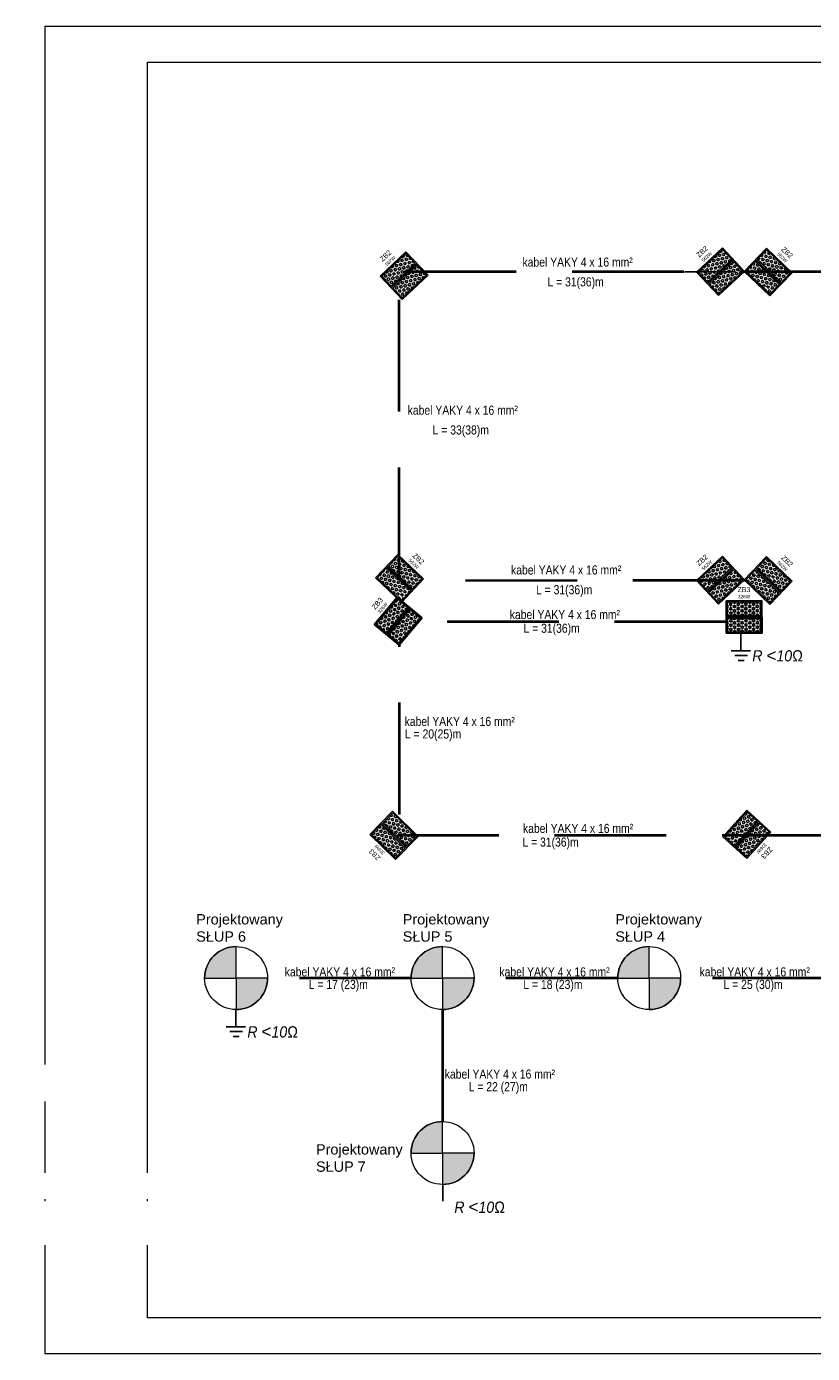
# Model space of a CAD drawing. Header units: millimetres. Extents: x 76855 to 99678, y -15103 to -11972.
# Tile 22 of 28: x 85517 to 87276, y -14942 to -11972. Entities that reach past the tile are written whole.
import ezdxf
from ezdxf.enums import TextEntityAlignment as Align

# ---------------------------------------------------------------- set-up
doc = ezdxf.new("R2010")
doc.units = ezdxf.units.MM
doc.header["$LTSCALE"] = 100
doc.header["$MEASUREMENT"] = 0
doc.linetypes.add('DASHED', pattern=[0.75, 0.5, -0.25])
doc.layers.add('_To_TABEL_RYSUNK', color=7, linetype='Continuous', lineweight=25)
doc.layers.add('Wentyl', color=4, linetype='Continuous', lineweight=18)
for name, color, linetype in [('DRZWI', 7, 'Continuous'), ('Elektryczna', 174, 'Continuous'), ('Elektryka', 172, 'Continuous'), ('LL_PODSTAWOWE', 1, 'Continuous'), ('Okno', 4, 'Continuous'), ('Warstwa3', 3, 'Continuous')]:
    doc.layers.add(name, color=color, linetype=linetype)
doc.styles.add('styl2', font='TIMES.TTF', dxfattribs={"height": 150})
doc.styles.add('styl3', font='txt.shx', dxfattribs={"height": 100})
pattern_1 = [(0, (-79.0357, -48.8214), (0, 2.598076), [1.5, -3]), (120, (-79.0357, -48.8214), (-2.25, -1.29904), [1.5, -3]), (60, (-77.5357, -48.8214), (-2.25, 1.29904), [1.5, -3])]
pattern_2 = [(0, (-79.0357, -29.4214), (0, 2.598076), [1.5, -3]), (120, (-79.0357, -29.4214), (-2.25, -1.29904), [1.5, -3]), (60, (-77.5357, -29.4214), (-2.25, 1.29904), [1.5, -3])]

# ---------------------------------------------------------------- blocks, each defined once
blk = doc.blocks.new('D7N1Y6G4Z9')
h = blk.add_hatch(color=256)
h.dxf.hatch_style = 1
h.paths.add_polyline_path([(-21.2, 19.2), (-21.2, 0.1), (21.2, 0.1), (21.2, 19.2)])
h.paths.add_polyline_path([(-19.8, 17.8), (-19.8, 1.6), (19.8, 1.6), (19.8, 17.8)], flags=16)
h = blk.add_hatch()
h.set_pattern_fill('HEX', color=256, scale=12)
h.set_pattern_definition(pattern_2)
h.paths.add_polyline_path([(-19.8, 17.8), (-19.8, 1.6), (19.8, 1.6), (19.8, 17.8)])
h = blk.add_hatch(color=256)
h.dxf.hatch_style = 1
h.paths.add_polyline_path([(-21.2, -0.1), (-21.2, -19.2), (21.2, -19.2), (21.2, -0.1)])
h.paths.add_polyline_path([(-19.8, -1.6), (-19.8, -17.8), (19.8, -17.8), (19.8, -1.6)], flags=16)
h = blk.add_hatch()
h.set_pattern_fill('HEX', color=256, scale=12)
h.set_pattern_definition(pattern_1)
h.paths.add_polyline_path([(-19.8, -1.6), (-19.8, -17.8), (19.8, -17.8), (19.8, -1.6)])
for p, q in [((21.2, 19.2), (-21.2, 19.2)), ((-21.2, -19.2), (-21.2, 19.2)), ((-19.8, 17.8), (-19.8, 1.6)), ((19.8, 17.8), (-19.8, 17.8)), ((19.8, 1.6), (19.8, 17.8)), ((21.2, -19.2), (21.2, 19.2)), ((-21.2, 0.1), (21.2, 0.1)), ((-19.8, 1.6), (19.8, 1.6)), ((21.2, -0.1), (-21.2, -0.1)), ((-19.8, -1.6), (-19.8, -17.8)), ((19.8, -1.6), (-19.8, -1.6)), ((19.8, -17.8), (19.8, -1.6)), ((-21.2, -19.2), (21.2, -19.2)), ((-19.8, -17.8), (19.8, -17.8))]:
    blk.add_line(p, q)
for tag, height, p in [('SYMBOL', 6, (0.2, 27.6)), ('MOC', 4, (0.2, 20.9))]:
    blk.add_attdef(tag, text='', height=height).set_placement(p, align=Align.BOTTOM_CENTER)
blk = doc.blocks.new('P6Z4M9N8L0')
h = blk.add_hatch(color=256)
h.dxf.hatch_style = 1
h.paths.add_polyline_path([(-21.2, 19.2), (-21.2, 0.1), (21.2, 0.1), (21.2, 19.2)])
h.paths.add_polyline_path([(-19.8, 17.8), (-19.8, 1.6), (19.8, 1.6), (19.8, 17.8)], flags=16)
h = blk.add_hatch()
h.set_pattern_fill('HEX', color=256, scale=12)
h.set_pattern_definition(pattern_2)
h.paths.add_polyline_path([(-19.8, 17.8), (-19.8, 1.6), (19.8, 1.6), (19.8, 17.8)])
h = blk.add_hatch(color=256)
h.dxf.hatch_style = 1
h.paths.add_polyline_path([(-21.2, -0.1), (-21.2, -19.2), (21.2, -19.2), (21.2, -0.1)])
h.paths.add_polyline_path([(-19.8, -1.6), (-19.8, -17.8), (19.8, -17.8), (19.8, -1.6)], flags=16)
h = blk.add_hatch()
h.set_pattern_fill('HEX', color=256, scale=12)
h.set_pattern_definition(pattern_1)
h.paths.add_polyline_path([(-19.8, -1.6), (-19.8, -17.8), (19.8, -17.8), (19.8, -1.6)])
for p, q in [((21.2, 19.2), (-21.2, 19.2)), ((-21.2, -19.2), (-21.2, 19.2)), ((-19.8, 17.8), (-19.8, 1.6)), ((19.8, 17.8), (-19.8, 17.8)), ((19.8, 1.6), (19.8, 17.8)), ((21.2, -19.2), (21.2, 19.2)), ((-21.2, 0.1), (21.2, 0.1)), ((-19.8, 1.6), (19.8, 1.6)), ((21.2, -0.1), (-21.2, -0.1)), ((-19.8, -1.6), (-19.8, -17.8)), ((19.8, -1.6), (-19.8, -1.6)), ((19.8, -17.8), (19.8, -1.6)), ((-21.2, -19.2), (21.2, -19.2)), ((-19.8, -17.8), (19.8, -17.8))]:
    blk.add_line(p, q)
for tag, height, p in [('SYMBOL', 6, (0.2, 27.6)), ('MOC', 4, (0.2, 20.9))]:
    blk.add_attdef(tag, text='', height=height).set_placement(p, align=Align.BOTTOM_CENTER)

msp = doc.modelspace()

# ---------------------------------------------------------------- hatches: boundary and pattern name
at = {"layer": '_To_TABEL_RYSUNK', "linetype": 'Continuous', "lineweight": 13}
h = msp.add_hatch(color=256, dxfattribs=at)
edge = h.paths.add_edge_path()
edge.add_line((85986.259, -14101.833), (85986.259, -14031.367))
edge.add_arc((85986.259, -14101.833), 70.466, 90, 180)
edge.add_line((85915.793, -14101.833), (85986.259, -14101.833))
h = msp.add_hatch(color=256, dxfattribs=at)
edge = h.paths.add_edge_path()
edge.add_line((86448.403, -14101.833), (86448.403, -14031.367))
edge.add_arc((86448.403, -14101.833), 70.466, 90, 180)
edge.add_line((86377.938, -14101.833), (86448.403, -14101.833))
h = msp.add_hatch(color=256, dxfattribs=at)
edge = h.paths.add_edge_path()
edge.add_line((86910.84, -14101.833), (86910.84, -14031.367))
edge.add_arc((86910.84, -14101.833), 70.466, 90, 180)
edge.add_line((86840.374, -14101.833), (86910.84, -14101.833))
h = msp.add_hatch(color=256, dxfattribs=at)
edge = h.paths.add_edge_path()
edge.add_line((86910.84, -14101.833), (86910.84, -14031.367))
edge.add_arc((86910.84, -14101.833), 70.466, 90, 180)
edge.add_line((86840.374, -14101.833), (86910.84, -14101.833))
h = msp.add_hatch(color=256, dxfattribs=at)
edge = h.paths.add_edge_path()
edge.add_line((85986.259, -14101.833), (85986.259, -14172.299))
edge.add_arc((85986.259, -14101.833), 70.466, 270, 360)
edge.add_line((86056.724, -14101.833), (85986.259, -14101.833))
h = msp.add_hatch(color=256, dxfattribs=at)
edge = h.paths.add_edge_path()
edge.add_line((86448.403, -14101.833), (86448.403, -14172.299))
edge.add_arc((86448.403, -14101.833), 70.466, 270, 360)
edge.add_line((86518.869, -14101.833), (86448.403, -14101.833))
h = msp.add_hatch(color=256, dxfattribs=at)
edge = h.paths.add_edge_path()
edge.add_line((86910.84, -14101.833), (86910.84, -14172.299))
edge.add_arc((86910.84, -14101.833), 70.466, 270, 360)
edge.add_line((86981.306, -14101.833), (86910.84, -14101.833))
h = msp.add_hatch(color=256, dxfattribs=at)
edge = h.paths.add_edge_path()
edge.add_line((86910.84, -14101.833), (86910.84, -14172.299))
edge.add_arc((86910.84, -14101.833), 70.466, 270, 360)
edge.add_line((86981.306, -14101.833), (86910.84, -14101.833))
h = msp.add_hatch(color=256, dxfattribs=at)
edge = h.paths.add_edge_path()
edge.add_line((86448.403, -14493.512), (86448.403, -14423.046))
edge.add_arc((86448.403, -14493.512), 70.466, 90, 180)
edge.add_line((86377.938, -14493.512), (86448.403, -14493.512))
h = msp.add_hatch(color=256, dxfattribs=at)
edge = h.paths.add_edge_path()
edge.add_line((86448.403, -14493.512), (86448.403, -14563.978))
edge.add_arc((86448.403, -14493.512), 70.466, 270, 360)
edge.add_line((86518.869, -14493.512), (86448.403, -14493.512))

# ---------------------------------------------------------------- linework, layer by layer
at = {"layer": '_To_TABEL_RYSUNK', "lineweight": 0, "flags": 128}
for points in [[(85986.259, -14101.833), (85986.259, -14031.367, 0.41421356), (85915.793, -14101.833)], [(86448.403, -14101.833), (86448.403, -14031.367, 0.41421356), (86377.938, -14101.833)], [(86910.84, -14101.833), (86910.84, -14031.367, 0.41421356), (86840.374, -14101.833)], [(86910.84, -14101.833), (86910.84, -14031.367, 0.41421356), (86840.374, -14101.833)], [(85986.259, -14101.833), (85986.259, -14172.299, 0.41421356), (86056.724, -14101.833)], [(86448.403, -14101.833), (86448.403, -14172.299, 0.41421356), (86518.869, -14101.833)], [(86910.84, -14101.833), (86910.84, -14172.299, 0.41421356), (86981.306, -14101.833)], [(86910.84, -14101.833), (86910.84, -14172.299, 0.41421356), (86981.306, -14101.833)], [(86448.403, -14493.512), (86448.403, -14423.046, 0.41421356), (86377.938, -14493.512)], [(86448.403, -14493.512), (86448.403, -14563.978, 0.41421356), (86518.869, -14493.512)]]:
    msp.add_lwpolyline(points, format="xyb", close=True, dxfattribs=at)
at = {"layer": '_To_TABEL_RYSUNK', "lineweight": 0}
for centre in [(85986.259, -14101.833), (86448.403, -14101.833), (86910.84, -14101.833), (86910.84, -14101.833), (86448.403, -14493.512)]:
    msp.add_circle(centre, 70.466, dxfattribs=at)
at = {"layer": 'Elektryczna', "color": 1, "lineweight": 25}
for p, q in [((87115.992, -13369.177), (87116.056, -13330.221, -3843.516)), ((87094.406, -13369.177), (87115.992, -13369.177)), ((87102.605, -13379.688), (87116.799, -13379.688)), ((87109.997, -13391.093), (87116.799, -13391.093)), ((87137.579, -13369.177), (87115.992, -13369.177)), ((87130.993, -13379.688), (87116.799, -13379.688)), ((87123.6, -13391.093), (87116.799, -13391.093)), ((85985.853, -14210.881), (85985.917, -14171.926, -3843.516)), ((85964.267, -14210.881), (85985.853, -14210.881)), ((85972.465, -14221.393), (85986.659, -14221.393)), ((86007.44, -14210.881), (85985.853, -14210.881)), ((86000.853, -14221.393), (85986.659, -14221.393)), ((85979.858, -14232.798), (85986.659, -14232.798)), ((85993.461, -14232.798), (85986.659, -14232.798)), ((86449.167, -14603.288), (86449.231, -14564.333, -3843.516)), ((86427.58, -14603.288), (86449.167, -14603.288)), ((86470.754, -14603.288), (86449.167, -14603.288)), ((86435.779, -14613.8), (86449.973, -14613.8)), ((86443.172, -14625.205), (86449.973, -14625.205)), ((86464.167, -14613.8), (86449.973, -14613.8)), ((86456.774, -14625.205), (86449.973, -14625.205))]:
    msp.add_line(p, q, dxfattribs=at)
at = {"layer": 'Elektryka', "linetype": 'ByBlock'}
msp.add_line((86989.652, -12521.365), (87104.205, -12521.365), dxfattribs=at)
at = {"layer": 'Warstwa3', "color": 5, "linetype": 'DASHED', "lineweight": 40, "ltscale": 5}
for p, q in [((86351.183, -13208.926), (86351.183, -12531.979)), ((87738.196, -12521.365), (86351.283, -12521.365)), ((87124.45, -13211.743), (86394.949, -13212.724))]:
    msp.add_line(p, q, dxfattribs=at)
at = {"layer": 'Warstwa3', "linetype": 'DASHED', "lineweight": 40, "ltscale": 5}
for p, q in [((87083.445, -13304.466), (86400.867, -13304.479)), ((86352.061, -13735.489), (86352.061, -13354.425)), ((87324.109, -13783.164), (86348.393, -13783.177))]:
    msp.add_line(p, q, dxfattribs=at)
at = {"layer": 'Warstwa3', "color": 6, "linetype": 'DASHED', "lineweight": 40, "ltscale": 5}
for p, q in [((86377.938, -14101.833), (86056.724, -14101.833)), ((86840.082, -14101.833), (86518.869, -14101.833)), ((87302.811, -14101.833), (86981.62, -14101.833)), ((86448.403, -14172.299), (86448.403, -14493.512))]:
    msp.add_line(p, q, dxfattribs=at)

# ---------------------------------------------------------------- block references
at = {"layer": 'LL_PODSTAWOWE', "linetype": 'ByBlock'}
for name, p, xscale, yscale, zscale, rotation, values in [('P6Z4M9N8L0', (86362.184, -12529.911), 1.878859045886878, 1.878859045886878, 1.878859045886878, 43.29464161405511, {'SYMBOL': 'ZB2', 'MOC': '562W'}), ('P6Z4M9N8L0', (87070.362, -12520.948), 1.878859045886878, 1.878859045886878, 1.878859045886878, 42.85721834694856, {'SYMBOL': 'ZB2', 'MOC': '562W'}), ('P6Z4M9N8L0', (87177.203, -12521.657), 1.878859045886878, 1.878859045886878, 1.878859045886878, 316.2930528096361, {'SYMBOL': 'ZB2', 'MOC': '562W'}), ('P6Z4M9N8L0', (86352.25, -13207.454), 1.878859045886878, 1.878859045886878, 1.878859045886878, 316.6204517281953, {'SYMBOL': 'ZB2', 'MOC': '562W'}), ('P6Z4M9N8L0', (87070.362, -13211.493), 1.878859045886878, 1.878859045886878, 1.878859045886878, 42.85721834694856, {'SYMBOL': 'ZB2', 'MOC': '562W'}), ('P6Z4M9N8L0', (87177.203, -13212.203), 1.878859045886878, 1.878859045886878, 1.878859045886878, 316.2930528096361, {'SYMBOL': 'ZB2', 'MOC': '562W'}), ('D7N1Y6G4Z9', (87123.091, -13293.664, -3843.516), 1.89, 1.89, 1.89, 0.3823370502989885, {'SYMBOL': 'ZB3', 'MOC': '326W'}), ('D7N1Y6G4Z9', (86349.107, -13303.133, -3843.516), 1.89, 1.89, 1.89, 50.01282824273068, {'SYMBOL': 'ZB3', 'MOC': '326W'}), ('D7N1Y6G4Z9', (86339.717, -13782.577, -3843.516), 1.889999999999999, 1.889999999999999, 1.889999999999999, 135.3954272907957, {'SYMBOL': 'ZB3', 'MOC': '326W'}), ('D7N1Y6G4Z9', (87129.217, -13780.338, -3843.516), 1.890000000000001, 1.890000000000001, 1.890000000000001, 227.6577877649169, {'SYMBOL': 'ZB3', 'MOC': '326W'})]:
    msp.add_blockref(name, p, dxfattribs=dict(at, xscale=xscale, yscale=yscale, zscale=zscale, rotation=rotation)).add_auto_attribs(values)

# ---------------------------------------------------------------- texts
at = {"layer": '_To_TABEL_RYSUNK', "char_height": 23.1336, "width": 235.86334, "attachment_point": 1}
for s, insert in [('{\\fArial|b0|i0|c238|p34;Projektowany\\PSŁUP 6}', (85897.033, -13958.8)), ('{\\fArial|b0|i0|c238|p34;Projektowany\\PSŁUP 5}', (86359.178, -13958.8)), ('{\\fArial|b0|i0|c238|p34;Projektowany\\PSŁUP 4}', (86835.037, -13958.8)), ('{\\fArial|b0|i0|c238|p34;Projektowany\\PSŁUP 7}', (86165.088, -14473.786))]:
    msp.add_mtext(s, dxfattribs=dict(at, insert=insert))
at = {"layer": 'DRZWI', "color": 0, "linetype": 'Continuous', "char_height": 20.286, "width": 951.78485, "attachment_point": 1, "style": 'styl2'}
for s, insert in [('{\\fArial Narrow|b0|i0|c238|p34;kabel YAKY 4 x 16 mm²}', (86627.281, -12489.254)), ('{\\fArial Narrow|b0|i0|c238|p34;L = 31(36)m}', (86683.164, -12533.493)), ('{\\fArial Narrow|b0|i0|c238|p34;kabel YAKY 4 x 16 mm²}', (86370.278, -12820.716)), ('{\\fArial Narrow|b0|i0|c238|p34;L = 33(38)m}', (86426.161, -12864.955)), ('{\\fArial Narrow|b0|i0|c238|p34;kabel YAKY 4 x 16 mm²}', (86601.583, -13178.355)), ('{\\fArial Narrow|b0|i0|c238|p34;L = 31(36)m}', (86657.467, -13222.594)), ('{\\fArial Narrow|b0|i0|c238|p34;kabel YAKY 4 x 16 mm²}', (86598.771, -13278.09)), ('{\\fArial Narrow|b0|i0|c238|p34;L = 31(36)m}', (86629.465, -13308.754)), ('{\\fArial Narrow|b0|i0|c238|p34;kabel YAKY 4 x 16 mm²}', (86363.384, -13517.343)), ('{\\fArial Narrow|b0|i0|c238|p34;L = 20(25)m}', (86364.158, -13545.427)), ('{\\fArial Narrow|b0|i0|c238|p34;kabel YAKY 4 x 16 mm²}', (86628.3, -13756.788)), ('{\\fArial Narrow|b0|i0|c238|p34;L = 31(36)m}', (86627.096, -13787.452)), ('{\\fArial Narrow|b0|i0|c238|p34;kabel YAKY 4 x 16 mm²}', (86095.206, -14077.882)), ('{\\fArial Narrow|b0|i0|c238|p34;kabel YAKY 4 x 16 mm²}', (86575.586, -14077.882)), ('{\\fArial Narrow|b0|i0|c238|p34;kabel YAKY 4 x 16 mm²}', (87023.69, -14077.882)), ('{\\fArial Narrow|b0|i0|c238|p34;L = 17 (23)m}', (86148.749, -14106.035)), ('{\\fArial Narrow|b0|i0|c238|p34;L = 18 (23)m}', (86629.129, -14106.035)), ('{\\fArial Narrow|b0|i0|c238|p34;L = 25 (30)m}', (87077.233, -14106.035)), ('{\\fArial Narrow|b0|i0|c238|p34;kabel YAKY 4 x 16 mm²}', (86453.309, -14306.695)), ('{\\fArial Narrow|b0|i0|c238|p34;L = 22 (27)m}', (86506.852, -14334.849))]:
    msp.add_mtext(s, dxfattribs=dict(at, insert=insert))
at = {"layer": 'Elektryczna', "lineweight": 0, "char_height": 25.2, "width": 247.05101, "attachment_point": 1}
for insert in [(87141.567, -13366.04), (86011.428, -14207.745), (86474.741, -14600.151)]:
    msp.add_mtext('{\\fArial|b0|i1|c238|p34;\\W0.9;\\C1;R \\fArial|b0|i0|c238|p34;\\H1.083x;\\W1;<\\fArial|b0|i1|c238|p34;\\H0.9234x;\\W0.9;10Ω}', dxfattribs=dict(at, insert=insert))
at = {"layer": 'Okno', "insert": (84446.761, -14704.353), "char_height": 29.18779, "width": 2123.508, "attachment_point": 1, "style": 'styl3', "bg_fill": 2}
msp.add_mtext('{\\farial|b0|i0|c238|p34;Schemat tablicy bezpiecznikowej}', dxfattribs=at)

# ---------------------------------------------------------------- next in the draw order: linework, layer by layer
at = {"layer": 'Wentyl'}
for points in [[(85558.076, -14942.176), (89758.076, -14942.176), (89758.076, -11972.176), (85558.076, -11972.176)], [(85558.076, -14942.176), (89758.076, -14942.176), (89758.076, -11972.176), (85558.076, -11972.176)], [(85788.076, -12052.176), (89678.076, -12052.176), (89678.076, -14862.176), (85788.076, -14862.176)], [(85788.076, -12052.176), (89678.076, -12052.176), (89678.076, -14862.176), (85788.076, -14862.176)]]:
    msp.add_lwpolyline(points, close=True, dxfattribs=at)

# ---------------------------------------------------------------- next in the draw order: texts
at = {"layer": 'Okno', "width": 2123.508, "attachment_point": 1, "style": 'styl3', "bg_fill": 2}
for s, insert, char_height in [('\\pxqc;{\\fArial Narrow|b0|i0|c238|p34;\\H0.685218x;          BUDOWA KOMPLEKSU SPORTOWO- REKREACYJNEGO \\P\\H1x;WRAZ Z INFRASTRUKTURĄ TECHNICZNĄ}', (83485.746, -14310.164), 29.1878), ('{\\farial|b0|i0|c238|p34;BUDYNEK SOCJALNO-SZATNIOWY}', (84235.601, -14552.605), 29.18779)]:
    msp.add_mtext(s, dxfattribs=dict(at, insert=insert, char_height=char_height))

# ---------------------------------------------------------------- next in the draw order: texts
at = {"layer": 'Okno', "insert": (84434.164, -14616.474), "char_height": 29.18779, "width": 2123.508, "attachment_point": 1, "style": 'styl3', "bg_fill": 2}
msp.add_mtext('{\\fArial Narrow|b0|i0|c238|p34;\\H0.809229x;KŁODA \\W0.75;działka nr 626/4, 626/5, 626/7, 626/10\\P\\farial|b0|i0|c238|p34;\\H1.235745x;\\W1; }', dxfattribs=at)

doc.saveas('drawing.dxf')
